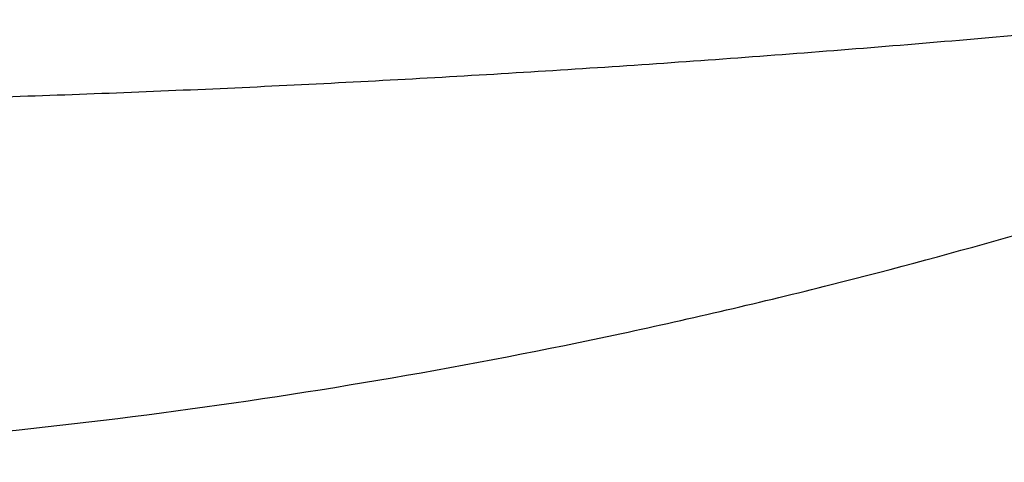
# Model space of a CAD drawing. Header units: millimetres. Extents: x 82 to 1337, y -230 to 1154.
# Tile 119 of 217: x 822 to 868, y 353 to 373. Entities that reach past the tile are written whole.
import ezdxf

# ---------------------------------------------------------------- set-up
doc = ezdxf.new("R2010")
doc.units = ezdxf.units.MM

msp = doc.modelspace()

# ---------------------------------------------------------------- linework, layer by layer
at = {"color": 7, "linetype": 'Continuous', "lineweight": 25}
for points, knots in [([(710.814, 373.173), (711.76, 373.081), (713.651, 372.897), (716.489, 372.633), (719.327, 372.378), (722.166, 372.133), (725.005, 371.898), (727.844, 371.672), (730.684, 371.456), (733.525, 371.249), (736.366, 371.053), (739.207, 370.865), (742.049, 370.687), (744.891, 370.519), (747.734, 370.361), (750.577, 370.212), (753.421, 370.073), (756.265, 369.943), (759.11, 369.823), (761.955, 369.712), (764.801, 369.611), (767.647, 369.52), (770.494, 369.438), (773.341, 369.366), (776.188, 369.304), (779.036, 369.251), (781.885, 369.208), (784.734, 369.174), (787.583, 369.15), (790.433, 369.136), (794.17, 369.129), (798.793, 369.145), (804.302, 369.198), (809.809, 369.288), (815.314, 369.414), (820.817, 369.575), (826.319, 369.773), (831.818, 370.006), (837.316, 370.276), (842.813, 370.581), (848.307, 370.922), (853.8, 371.299), (859.291, 371.712), (864.78, 372.162), (870.268, 372.644), (873.924, 372.996), (875.752, 373.173)], [0, 0, 0, 0, 0.017254, 0.034505, 0.051753, 0.069, 0.086244, 0.103486, 0.120727, 0.137966, 0.155204, 0.172441, 0.189677, 0.206913, 0.224148, 0.241382, 0.258617, 0.275851, 0.293086, 0.310322, 0.327558, 0.344795, 0.362033, 0.379272, 0.396513, 0.413756, 0.431, 0.448246, 0.465495, 0.482746, 0.5, 0.533355, 0.5667, 0.600038, 0.633369, 0.666696, 0.700019, 0.733339, 0.766659, 0.79998, 0.833303, 0.86663, 0.899961, 0.933299, 0.966645, 1, 1, 1, 1]), ([(706.104, 367.045), (706.104, 367.045), (706.285, 366.982), (707.503, 366.583), (713.381, 364.636), (721.325, 362.301), (746.468, 355.969), (769.648, 352.872), (793.277, 352.577), (800.026, 352.661), (819.06, 353.376), (838.943, 356.005), (862.251, 361.442), (872.22, 364.314), (879.067, 366.585), (880.278, 366.981), (880.463, 367.045)], [0.0831025, 0.0831025, 0.0831025, 0.0831025, 0.0831028, 0.085856, 0.101481, 0.1717935, 0.2030435, 0.4686685, 0.4999594, 0.5311685, 0.5624185, 0.7655435, 0.8124185, 0.898356, 0.913981, 0.916816, 0.916816, 0.916816, 0.916816])]:
    msp.add_open_spline(points, degree=3, knots=knots, dxfattribs=at)

doc.saveas('drawing.dxf')
